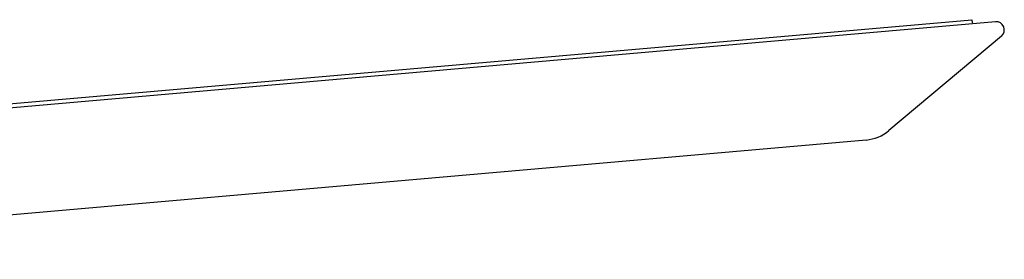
# Model space of a CAD drawing. Header units: millimetres. Extents: x 96940 to 101272, y 432237 to 434659.
# Tile 142 of 256: x 97716.522 to 97717.723, y 432631.769 to 432632.061. Entities that reach past the tile are written whole.
import ezdxf

# ---------------------------------------------------------------- set-up
doc = ezdxf.new("R2010")
doc.units = ezdxf.units.MM
doc.layers.add('1', color=7, linetype='Continuous')

msp = doc.modelspace()

# ---------------------------------------------------------------- linework, layer by layer
at = {"layer": '1'}
for p, q in [((97715.89057, 432631.90438), (97717.68306, 432632.0612)), ((97717.71179, 432632.05869), (97715.89057, 432631.89936)), ((97717.68306, 432632.0612), (97717.68341, 432632.05721)), ((97717.71909, 432632.04107), (97717.58184, 432631.9259)), ((97717.55406, 432631.9144), (97715.89057, 432631.76886))]:
    msp.add_line(p, q, dxfattribs=at)
for centre, radius, start, end in [((97717.71266, 432632.04873), 0.01, 310, 95), ((97717.5497, 432631.96421), 0.05, 275, 310)]:
    msp.add_arc(centre, radius, start, end, dxfattribs=at)

doc.saveas('drawing.dxf')
